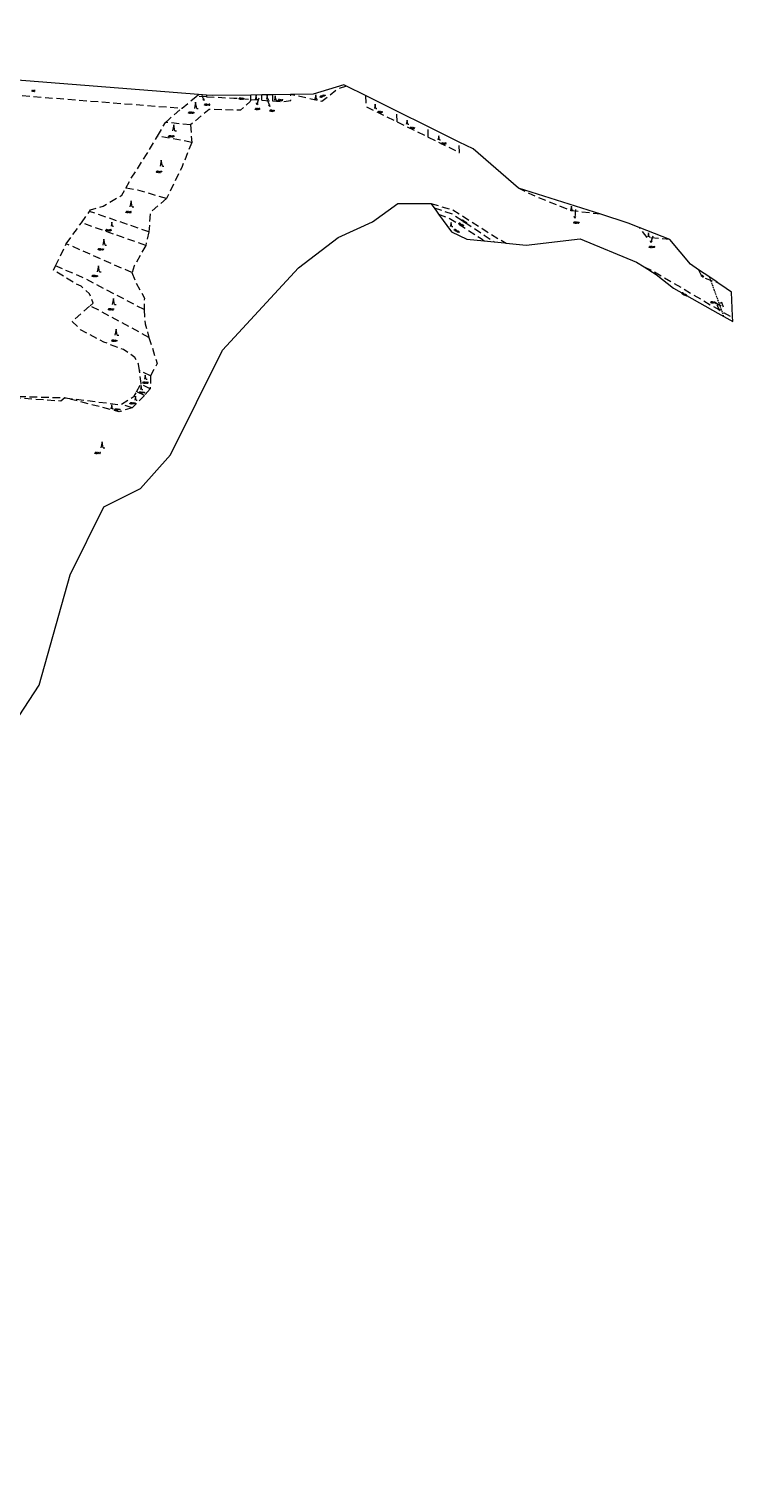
# Model space of a CAD drawing. Header units: metres. Extents: x -626722 to -621116, y -1178216 to -1174550.
# Tile 85 of 86: x -622424 to -621962, y -1177260 to -1176305. Entities that reach past the tile are written whole.
import ezdxf
from ezdxf.enums import TextEntityAlignment as Align

# ---------------------------------------------------------------- set-up
doc = ezdxf.new("R2010")
doc.units = ezdxf.units.M
doc.header["$MEASUREMENT"] = 0
doc.linetypes.add('DASHEDX2', pattern=[1.5, 1, -0.5])
doc.layers.add('8_kat_KN_Elektřina', color=172, linetype='DASHEDX2')
for name, color, linetype, lineweight in [('8_kat_KN_Hranice katastrů', 200, 'FENCELINE1', 25), ('8_kat_KN_Hranice parcel', 200, 'DASHEDX2', 25), ('8_kat_KN_PČ popisy', 210, 'Continuous', 0), ('8_kat_KN_Značky budov', 7, 'Continuous', 0), ('8_kat_KN_Značky kultur', 7, 'Continuous', 0), ('8_kat_KN_Čísla parcel', 200, 'Continuous', 25)]:
    doc.layers.add(name, color=color, linetype=linetype, lineweight=lineweight)
doc.styles.add('Style-ITALICS', font='ITALICS.shx')
doc.linetypes.add('FENCELINE1', pattern='A,0.25,-0.1,[133,ltypeshp.shx,S=0.1,R=0,X=-0.1,Y=0],-0.1,1', length=1.45)

# ---------------------------------------------------------------- blocks, each defined once
blk = doc.blocks.new('4.02')
at = {"layer": '8_kat_KN_Značky budov', "color": 7, "linetype": 'Continuous', "lineweight": 13}
blk.add_circle((-0.01, 0), 0.175, dxfattribs=at)
blk = doc.blocks.new('1029_27')
at = {"layer": '8_kat_KN_PČ popisy', "color": 6, "linetype": 'Continuous', "lineweight": 0}
for p, q in [((0, 0), (1.45, -2.62)), ((1.45, -2.62), (0.53, -1.99)), ((1.45, -2.62), (1.41, -1.51))]:
    blk.add_line(p, q, dxfattribs=at)
blk = doc.blocks.new('1029_28')
at = {"layer": '8_kat_KN_PČ popisy', "color": 6, "linetype": 'Continuous', "lineweight": 0}
for p, q in [((0, 0), (-0.21, -2.99)), ((-0.21, -2.99), (-0.64, -1.96)), ((-0.21, -2.99), (0.36, -2.03))]:
    blk.add_line(p, q, dxfattribs=at)
blk = doc.blocks.new('1029_29')
at = {"layer": '8_kat_KN_PČ popisy', "color": 6, "linetype": 'Continuous', "lineweight": 0}
for p, q in [((0, 0), (-0.88, -2.87)), ((-0.88, -2.87), (-1.06, -1.77)), ((-0.88, -2.87), (-0.11, -2.06))]:
    blk.add_line(p, q, dxfattribs=at)
blk = doc.blocks.new('1029_64')
at = {"layer": '8_kat_KN_PČ popisy', "color": 6, "linetype": 'Continuous', "lineweight": 0}
for p, q in [((0, 0), (-2.52, 1.63)), ((-2.52, 1.63), (-1.4, 1.51)), ((-2.52, 1.63), (-1.95, 0.67))]:
    blk.add_line(p, q, dxfattribs=at)
blk = doc.blocks.new('1029_65')
at = {"layer": '8_kat_KN_PČ popisy', "color": 6, "linetype": 'Continuous', "lineweight": 0}
for p, q in [((0, 0), (-0.83, -2.89)), ((-0.83, -2.89), (-1.03, -1.78)), ((-0.83, -2.89), (-0.07, -2.06))]:
    blk.add_line(p, q, dxfattribs=at)
blk = doc.blocks.new('1029_66')
at = {"layer": '8_kat_KN_PČ popisy', "color": 6, "linetype": 'Continuous', "lineweight": 0}
for p, q in [((0, 0), (1.12, -2.78)), ((1.12, -2.78), (0.28, -2.04)), ((1.12, -2.78), (1.21, -1.67))]:
    blk.add_line(p, q, dxfattribs=at)
blk = doc.blocks.new('3.08')
at = {"layer": '8_kat_KN_Značky kultur', "color": 7, "linetype": 'Continuous', "lineweight": 13}
for p, q in [((0, 4), (-0.75, 0)), ((0.75, 0), (0, 4)), ((0.75, 0), (1.75, 0))]:
    blk.add_line(p, q, dxfattribs=at)
blk = doc.blocks.new('3.08_1')
at = {"layer": '8_kat_KN_Značky kultur', "color": 7, "linetype": 'Continuous', "lineweight": 13}
for p, q in [((0, 2.68), (-0.5, 0)), ((0.5, 0), (0, 2.68)), ((0.5, 0), (1.17, 0))]:
    blk.add_line(p, q, dxfattribs=at)

msp = doc.modelspace()

# ---------------------------------------------------------------- linework, layer by layer
at = {"layer": '8_kat_KN_Elektřina', "lineweight": 13}
msp.add_line((-621967.84, -1176493.71), (-621977.22, -1176468), dxfattribs=at)
at = {"layer": '8_kat_KN_Hranice katastrů', "lineweight": 13, "flags": 128}
msp.add_lwpolyline([(-625852.04, -1174626.53), (-626040.35, -1174699.9), (-626044.84, -1174701.65), (-626079.82, -1174732.74), (-626087.17, -1174724.59), (-626094.59, -1174716.36), (-626108.29, -1174725.86), (-626139.6, -1174663), (-626142.76, -1174651.47), (-626147.58, -1174633.84), (-626177.49, -1174657.65), (-626189.84, -1174646.23), (-626197.97, -1174638.7), (-626204.07, -1174633.06), (-626210.75, -1174626.88), (-626221.49, -1174616.94), (-626226.53, -1174612.28), (-626235.01, -1174604.43), (-626243.82, -1174596.28), (-626253.16, -1174587.64), (-626262.1, -1174579.36), (-626263.17, -1174578.37), (-626268.76, -1174573.2), (-626272.87, -1174569.4), (-626280.35, -1174562.48), (-626284.23, -1174558.89), (-626366.4, -1174553.29), (-626375.76, -1174552.65), (-626384.06, -1174552.09), (-626393.5, -1174551.44), (-626402.5, -1174550.83), (-626410.43, -1174550.29), (-626456.76, -1174672.2), (-626471.93, -1174695.74), (-626482.81, -1174713.06), (-626484.56, -1174715.84), (-626487.17, -1174720), (-626488.89, -1174723.62), (-626502.09, -1174751.47), (-626516.03, -1174780.89), (-626528.59, -1174807.4), (-626550.57, -1174812.23), (-626562.79, -1174814.91), (-626576.86, -1174818.14), (-626580.35, -1174818.94), (-626645.6, -1174953.22), (-626653.03, -1174970.15), (-626684.55, -1175037.86), (-626686, -1175040.97), (-626687.55, -1175044.3), (-626631.84, -1175118.59), (-626630.36, -1175120.56), (-626625.88, -1175124.38), (-626622.8, -1175127), (-626620, -1175129.38), (-626609.13, -1175138.65), (-626600.28, -1175161.93), (-626597.68, -1175186.91), (-626579.19, -1175203.5), (-626599.8, -1175222.22), (-626600.81, -1175225.76), (-626601.9, -1175229.61), (-626605.75, -1175243.12), (-626640.34, -1175364.6), (-626651.76, -1175404.73), (-626653.94, -1175412.37), (-626665.96, -1175418.01), (-626676.58, -1175422.98), (-626699.62, -1175445.56), (-626716.99, -1175471.64), (-626721.57, -1175478.51), (-626718.08, -1175490.63), (-626689.37, -1175590.24), (-626688.95, -1175591.71), (-626681.58, -1175617.3), (-626680.38, -1175637.27), (-626679.64, -1175649.67), (-626676.23, -1175706.44), (-626671.98, -1175777.17), (-626668.1, -1175841.75), (-626664.26, -1175877.5), (-626656.46, -1175949.97), (-626693.18, -1175993.2), (-626689.21, -1176029.64), (-626687.52, -1176031.68), (-626686.33, -1176033.12), (-626684.94, -1176034.8), (-626683.79, -1176036.18), (-626614, -1176120.42), (-626602.4, -1176130.73), (-626593.12, -1176137.86), (-626584.96, -1176144.14), (-626547.27, -1176144.38), (-626533.77, -1176144.46), (-626504.81, -1176143.65), (-626406.93, -1176152.31), (-626409.37, -1176159.67), (-626415.14, -1176177.06), (-626421.53, -1176196.31), (-626431.16, -1176225.32), (-626419.99, -1176232.13), (-626407.48, -1176241.56), (-626403.01, -1176244.94), (-626392.15, -1176253.13), (-626383.56, -1176259.6), (-626365.29, -1176273.38), (-626360.83, -1176275.9), (-626330.82, -1176292.85), (-626328.3, -1176294.69), (-626325.4, -1176296.82), (-626321.02, -1176300.02), (-626320.14, -1176301.38), (-626309.08, -1176318.54), (-626303.56, -1176327.1), (-626275.19, -1176343.14), (-626230.13, -1176368.62), (-626220.88, -1176362.84), (-626205.06, -1176368.5), (-626197.34, -1176371.41), (-626193.44, -1176372.88), (-626183.79, -1176376.53), (-626174.84, -1176382.62), (-626170.14, -1176387.02), (-626162.46, -1176394.2), (-626143.33, -1176415.21), (-626136.56, -1176422.64), (-626124.57, -1176443.84), (-626101.66, -1176469.79), (-626095.62, -1176476.63), (-626092.92, -1176473.71), (-626091.09, -1176475.08), (-626067.85, -1176492.43), (-626063.21, -1176495.9), (-626032.24, -1176523.03), (-626014.15, -1176529.78), (-626012.39, -1176529.73), (-625959.45, -1176528.25), (-625951.98, -1176531.09), (-625931.5, -1176538.9), (-625906.21, -1176553.11), (-625904.25, -1176554.21), (-625893.59, -1176557.55), (-625863.9, -1176576.76), (-625847.42, -1176579.14), (-625797.53, -1176586.33), (-625790.2, -1176587.39), (-625782.61, -1176588.48), (-625767.55, -1176590.66), (-625757.66, -1176592.09), (-625749.89, -1176593.21), (-625740.01, -1176594.64), (-625731.85, -1176595.81), (-625724.25, -1176596.91), (-625659.61, -1176606.23), (-625600.82, -1176614.71), (-625580.89, -1176617.58), (-625566.09, -1176619.72), (-625500.04, -1176629.25), (-625441.67, -1176637.67), (-625428.63, -1176639.55), (-625419.79, -1176635.78), (-625390.47, -1176623.27), (-625379.99, -1176631.32), (-625377.22, -1176633.45), (-625374.21, -1176639.52), (-625372.83, -1176641.65), (-625355.33, -1176677.54), (-625334.79, -1176715.1), (-625291.65, -1176758.17), (-625291.16, -1176758.66), (-625296.47, -1176769.25), (-625299.22, -1176774.94), (-625302.88, -1176782.5), (-625305.03, -1176793.68), (-625310.51, -1176822.23), (-625312.64, -1176833.29), (-625314.29, -1176841.87), (-625286.37, -1176852.42), (-625282.23, -1176853.99), (-625278.44, -1176855.42), (-625271.46, -1176858.07), (-625265.75, -1176860.23), (-625257.66, -1176863.28), (-625251.67, -1176865.54), (-625243.64, -1176868.58), (-625239.69, -1176870.07), (-625235.92, -1176871.5), (-625233, -1176872.61), (-625230.97, -1176873.37), (-625228.83, -1176874.18), (-625225.65, -1176875.39), (-625220.76, -1176877.24), (-625213.57, -1176879.95), (-625208.53, -1176881.86), (-625207.5, -1176882.25), (-625203.79, -1176882.99), (-625200.71, -1176883.61), (-625196.76, -1176884.4), (-625194.16, -1176884.91), (-625188.65, -1176886.01), (-625185.69, -1176886.6), (-625181.13, -1176887.52), (-625178.38, -1176888.07), (-625173.33, -1176889.07), (-625169.8, -1176889.78), (-625166.58, -1176890.42), (-625161.66, -1176891.41), (-625157.37, -1176892.26), (-625150.47, -1176893.64), (-625143.76, -1176894.98), (-625140.44, -1176895.65), (-625128.3, -1176894.51), (-625120.25, -1176893.76), (-625112.59, -1176893.04), (-625102.63, -1176892.11), (-625090.44, -1176890.97), (-625063.86, -1176897.07), (-625035.95, -1176903.47), (-625022.31, -1176906.6), (-625009.45, -1176909.55), (-624998.78, -1176912), (-624995.3, -1176912.8), (-625007.88, -1176967.15), (-625008.17, -1176968.39), (-625009.14, -1176972.57), (-624986.76, -1176980.28), (-624913.21, -1176997.19), (-624884.87, -1176999.81), (-624883.16, -1177024.84), (-624861.48, -1177028.76), (-624846.56, -1177030.78), (-624834.36, -1177032.44), (-624809.84, -1177029.18), (-624805.18, -1177026.79), (-624782.47, -1177015.11), (-624767.57, -1177010.58), (-624734.91, -1177007.55), (-624731.97, -1177006.52), (-624717.58, -1177001.48), (-624709.41, -1176998.62), (-624707.93, -1176998.1), (-624705.65, -1177001.63), (-624697.38, -1177014.35), (-624692.91, -1177021.23), (-624654.81, -1177110.04), (-624637.1, -1177114.08), (-624623.6, -1177117.16), (-624609.33, -1177120.42), (-624593.82, -1177123.95), (-624579.56, -1177127.21), (-624568.19, -1177129.8), (-624562.55, -1177131.09), (-624558.15, -1177132.09), (-624531.5, -1177138.17), (-624463.75, -1177155.33), (-624456.48, -1177157.17), (-624450.44, -1177158.7), (-624438.33, -1177161.77), (-624430.47, -1177163.76), (-624417.85, -1177166.96), (-624365.74, -1177180.16), (-624315.56, -1177192.88), (-624293.21, -1177198.54), (-624291.46, -1177198.98), (-624269.71, -1177204.49), (-624219.52, -1177217.21), (-624177.44, -1177227.71), (-624170.59, -1177229.04), (-624164.77, -1177230.17), (-624163.84, -1177230.35), (-624137.63, -1177236.06), (-624135.98, -1177236.43), (-624134.62, -1177236.74), (-624128.76, -1177238.06), (-624126.05, -1177238.67), (-624075.58, -1177277.81), (-624010.92, -1177327.96), (-623980.59, -1177351.48), (-623963.9, -1177364.42), (-623961.95, -1177365.93), (-623960.02, -1177367.43), (-623958.36, -1177368.72), (-623957.21, -1177370.73), (-623956.24, -1177372.43), (-623953.07, -1177377.97), (-623944.01, -1177379.83), (-623941.71, -1177380.3), (-623930.34, -1177382.63), (-623795.45, -1177410.26), (-623737.18, -1177422.2), (-623726.41, -1177424.41), (-623719.17, -1177425.89), (-623704.71, -1177428.85), (-623697.74, -1177430.28), (-623691.6, -1177431.54), (-623685.53, -1177432.78), (-623679.04, -1177434.11), (-623672.5, -1177435.45), (-623665.66, -1177436.85), (-623659.17, -1177438.18), (-623646.49, -1177440.78), (-623640.87, -1177441.93), (-623625.74, -1177445.03), (-623626.14, -1177447.49), (-623626.46, -1177449.46), (-623626.86, -1177451.92), (-623622.56, -1177452.81), (-623615.96, -1177454.18), (-623608.24, -1177455.78), (-623597.23, -1177458.06), (-623571.65, -1177463.35), (-623563.33, -1177465.08), (-623553.82, -1177467.05), (-623537.12, -1177470.5), (-623519.98, -1177474.05), (-623513.98, -1177475.3), (-623460.27, -1177486.42), (-623461.13, -1177491.34), (-623461.71, -1177494.67), (-623465.49, -1177516.45), (-623482.16, -1177612.45), (-623502.72, -1177730.81), (-623503.88, -1177737.5), (-623504.31, -1177740.18), (-623504.62, -1177742.13), (-623505.08, -1177745.05), (-623502.72, -1177745.5), (-623480.65, -1177750.11), (-623468.69, -1177752.61), (-623434.69, -1177759.71), (-623431.3, -1177760.42), (-623411.88, -1177764.48), (-623403.24, -1177766.28), (-623401.25, -1177766.7), (-623399.85, -1177766.95), (-623395.04, -1177767.79), (-623375.45, -1177771.24), (-623371.57, -1177787.88), (-623369.81, -1177795.42), (-623345.41, -1177899.96), (-623331.38, -1177960.09), (-623330.3, -1177964.72), (-623330.16, -1177965.32), (-623330.71, -1177967.86), (-623332.08, -1177974.23), (-623332.26, -1177975.07), (-623332.78, -1177977.46), (-623328.58, -1177978.24), (-623313.3, -1177981.08), (-623287.47, -1177990.63), (-623264.45, -1178002.83), (-623261.29, -1178004.34), (-623253.54, -1178008.05), (-623242.61, -1178013.28), (-623237.92, -1178015.52), (-623150.45, -1178060.72), (-623147.34, -1178062.33), (-623102, -1178085.75), (-622964.39, -1178156.68), (-622922.17, -1178178.6), (-622878.91, -1178194.83), (-622877.34, -1178195.42), (-622828.97, -1178211.5), (-622812.21, -1178214.98), (-622808.58, -1178215.73), (-622807.82, -1178215.61), (-622800.1, -1178214.37), (-622795.23, -1178213.6), (-622785.8, -1178212.09), (-622780.44, -1178209.44), (-622760.13, -1178199.4), (-622723.64, -1178181.35), (-622714.31, -1178176.74), (-622708.27, -1178172.83), (-622705.71, -1178171.18), (-622702.81, -1178169.3), (-622702.1, -1178168.84), (-622677.92, -1178156.68), (-622670.5, -1178153.51), (-622651.49, -1178145.38), (-622643.54, -1178141.98), (-622605.79, -1178132), (-622576.29, -1178124.2), (-622492.96, -1178103.84), (-622482.49, -1178101.28), (-622477.67, -1178100.1), (-622469.7, -1178098.15), (-622457.02, -1178095.06), (-622449.88, -1178093.31), (-622443.45, -1178091.74), (-622433.61, -1178089.33), (-622431.06, -1178088.71), (-622423.14, -1178086.72), (-622412.11, -1178083.94), (-622405.93, -1178082.38), (-622400.06, -1178080.91), (-622395.05, -1178079.64), (-622391.18, -1178078.67), (-622356.2, -1178069.86), (-622351.1, -1178068.58), (-622340.21, -1178065.84), (-622334.46, -1178064.39), (-622329.5, -1178063.14), (-622318.7, -1178060.42), (-622308.12, -1178057.76), (-622297.43, -1178055.06), (-622287.34, -1178052.52), (-622279.56, -1178050.56), (-622235.46, -1178039.46), (-622232.64, -1178038.76), (-622199.97, -1178030.63), (-622087.18, -1178002.56), (-622085.85, -1178002.23), (-622081.88, -1178001.34), (-622080.97, -1177998.22), (-622078.95, -1177991.33), (-622078.18, -1177988.69), (-622074.87, -1177975.28), (-622073.81, -1177970.98), (-622059.95, -1177914.89), (-622055.85, -1177875.6), (-622054.42, -1177858.33), (-622038.55, -1177798.48), (-622036.99, -1177789.81), (-622068.8, -1177779.38), (-622087.72, -1177773.17), (-622109.7, -1177760.45), (-622118.17, -1177755.55), (-622120.26, -1177752.94), (-622152.52, -1177712.6), (-622181.7, -1177693.4), (-622264.99, -1177665.15), (-622291.95, -1177659), (-622360.46, -1177643.93), (-622367.2, -1177642.45), (-622378.61, -1177636.84), (-622423.28, -1177605.81), (-622461.58, -1177568.64), (-622484.26, -1177552.66), (-622597.41, -1177527.71), (-622635.3, -1177509), (-622658.05, -1177502.91), (-622725.11, -1177494.82), (-622731.43, -1177491.33), (-622738.6, -1177487.37), (-622741.35, -1177485.85), (-622747.51, -1177487.23), (-622781.03, -1177494.72), (-622781.56, -1177493.2), (-622782.07, -1177491.71), (-622783.44, -1177487.73), (-622784.4, -1177484.95), (-622786.68, -1177477.63), (-622768.07, -1177471.87), (-622726.08, -1177458.86), (-622708.4, -1177453.39), (-622702.77, -1177451.64), (-622684.6, -1177446.02), (-622568.57, -1177410.08), (-622555.54, -1177406.23), (-622562.78, -1177372.51), (-622566.79, -1177361.45), (-622570.17, -1177352.12), (-622575.79, -1177336.61), (-622578.15, -1177330.14), (-622579.7, -1177325.87), (-622592.9, -1177289.64), (-622595.15, -1177283.48), (-622599.08, -1177272.69), (-622598.15, -1177272.02), (-622596.62, -1177270.91), (-622590.17, -1177266.25), (-622587.06, -1177264.01), (-622567.07, -1177274.84), (-622530.66, -1177265.46), (-622512.42, -1177244.02), (-622499.95, -1177220.44), (-622498.04, -1177199.81), (-622497.43, -1177193.25), (-622513.53, -1177163.74), (-622536.86, -1177114.27), (-622538.02, -1177097.04), (-622544.27, -1177004.46), (-622545.01, -1176993.53), (-622545.28, -1176989.54), (-622525.81, -1176919.76), (-622519.47, -1176904.57), (-622516.52, -1176895.56), (-622512.57, -1176883.51), (-622497.26, -1176836.75), (-622496.44, -1176835.36), (-622470.35, -1176791.24), (-622470.21, -1176791), (-622467.4, -1176786.25), (-622434.65, -1176761.78), (-622430.98, -1176756.2), (-622417.74, -1176736.1), (-622397.39, -1176663.53), (-622375.31, -1176618.82), (-622351.21, -1176606.81), (-622331.55, -1176584.66), (-622297.25, -1176515.77), (-622247.39, -1176461.84), (-622221.21, -1176441.78), (-622198.71, -1176431.48), (-622182.15, -1176419.39), (-622160.36, -1176419.51), (-622158.27, -1176422.4), (-622156.31, -1176425.09), (-622155.37, -1176426.4), (-622146.92, -1176438.05), (-622136.86, -1176442.9), (-622125.45, -1176444.04), (-622118.72, -1176444.71), (-622111.76, -1176445.4), (-622111.04, -1176445.47), (-622097.72, -1176446.8), (-622062.24, -1176442.63), (-622025.22, -1176458.05), (-622020.19, -1176461.21), (-622012.4, -1176466.11), (-622001.09, -1176475.06), (-621971.85, -1176491.46), (-621963.89, -1176495.93), (-621961.96, -1176497.01), (-621962.13, -1176493.44), (-621962.85, -1176477.76), (-621969.83, -1176473.02), (-621972.32, -1176471.33), (-621972.38, -1176471.28), (-621977.22, -1176468), (-621984.53, -1176463.03), (-621989.76, -1176459.47), (-622003.38, -1176443.22), (-622023.55, -1176435.19), (-622030.74, -1176432.32), (-622048.78, -1176426.57), (-622102.82, -1176409.35), (-622132.66, -1176383.61), (-622141.78, -1176379.09), (-622162.3, -1176368.94), (-622182.81, -1176358.78), (-622203.33, -1176348.62), (-622215.84, -1176342.43), (-622217.61, -1176341.55), (-622237.69, -1176347.6), (-622252.54, -1176347.82), (-622264.51, -1176347.99), (-622271.49, -1176348.1), (-622278.66, -1176348.2), (-622303.55, -1176348.57), (-622307.74, -1176348.24), (-622313.05, -1176347.82), (-622509.65, -1176332.31), (-622522.44, -1176331.3), (-622523.47, -1176328.33), (-622525.73, -1176321.86), (-622526.91, -1176318.45), (-622529.58, -1176310.79), (-622538.84, -1176284.24), (-622573.66, -1176272.8), (-622575.07, -1176272.35), (-622602.72, -1176263.46), (-622652.9, -1176250.88), (-622661.13, -1176248.81), (-622667.67, -1176247.17), (-622668.41, -1176247.08), (-622670.8, -1176246.78), (-622673.67, -1176246.42), (-622674.5, -1176246.32), (-622692.64, -1176244.07), (-622696.28, -1176243.62), (-622700.57, -1176243.09), (-622707.85, -1176242.18), (-622716.13, -1176241.16), (-622723.9, -1176240.2), (-622731.95, -1176239.2), (-622732.34, -1176239.15), (-622739.58, -1176238.25), (-622746.64, -1176237.37), (-622749.55, -1176237.01), (-622733.65, -1176154.44), (-622700.54, -1175982.48), (-622700.36, -1175981.54), (-622699.67, -1175977.97), (-622698.92, -1175974.04), (-622698.34, -1175971.01), (-622687.88, -1175916.7), (-622660.91, -1175766.94), (-622654.83, -1175733.2), (-622640.45, -1175684.53), (-622638.82, -1175679.04), (-622638.47, -1175677.86), (-622636.01, -1175669.51), (-622640.99, -1175669.14), (-622659.28, -1175667.79), (-622679.29, -1175649.45), (-622710.67, -1175613.63), (-622736.93, -1175603.53), (-622780.89, -1175586.63), (-622817.66, -1175573.34), (-622850.41, -1175560.14), (-622858.52, -1175556.87), (-622865.8, -1175554.67), (-622894.55, -1175546.01), (-622923.33, -1175540.13), (-622924.99, -1175540.08), (-622938.18, -1175539.71), (-622986.92, -1175538.35), (-622996.3, -1175545.8), (-623004.02, -1175547.35), (-623009.54, -1175543.61), (-623024.77, -1175537.84), (-623039.52, -1175532.26), (-623088.53, -1175522.77), (-623098.46, -1175520.85), (-623183.64, -1175504.36), (-623188.06, -1175503.5), (-623213.91, -1175498.5), (-623314.42, -1175479.04), (-623334.39, -1175475.17), (-623358.28, -1175470.55), (-623367.67, -1175468.73), (-623403.57, -1175461.78), (-623407.64, -1175460.99), (-623451.72, -1175452.45), (-623471.52, -1175448.62), (-623476.63, -1175447.63), (-623503.08, -1175442.51), (-623545.94, -1175434.21), (-623571.62, -1175429.24), (-623574.73, -1175428.64), (-623582.71, -1175427.09), (-623584.32, -1175426.78), (-623593.92, -1175424.92), (-623598.69, -1175424), (-623621.54, -1175416.62), (-623641.26, -1175410.25), (-623645.3, -1175407.72), (-623651.85, -1175403.62), (-623661.11, -1175401.57), (-623677.99, -1175395.49), (-623716.17, -1175381.75), (-623821.31, -1175343.9), (-623822.78, -1175343.37), (-623826.37, -1175352.23), (-623838.09, -1175381.12), (-623839.41, -1175384.36), (-623842.48, -1175391.94), (-623844.76, -1175397.56), (-623848.71, -1175395.95), (-623853.6, -1175393.95), (-623864.51, -1175389.49), (-623877.04, -1175384.37), (-623899.48, -1175375.2), (-623913.17, -1175369.61), (-623921.39, -1175366.25), (-623931.98, -1175361.92), (-623943.52, -1175357.2), (-623947.18, -1175355.71), (-623952.99, -1175353.34), (-623965.84, -1175349.08), (-623972.42, -1175346.9), (-623984.43, -1175342.92), (-623992.28, -1175340.32), (-624017.35, -1175332.01), (-624032.51, -1175326.98), (-624046.92, -1175322.21), (-624061.99, -1175317.21), (-624073.47, -1175313.41), (-624076.66, -1175312.35), (-624087.61, -1175308.71), (-624091.33, -1175307.48), (-624101.34, -1175304.17), (-624106.82, -1175302.35), (-624113.5, -1175301.17), (-624118.24, -1175300.33), (-624129.53, -1175298.33), (-624133.89, -1175297.56), (-624151.02, -1175294.53), (-624151.52, -1175294.44), (-624172.03, -1175290.81), (-624186.19, -1175288.3), (-624187.09, -1175288), (-624194.53, -1175285.47), (-624198.59, -1175284.09), (-624205.73, -1175281.67), (-624212.31, -1175279.43), (-624227.17, -1175274.38), (-624238.4, -1175270.57), (-624259.44, -1175263.43), (-624275.87, -1175257.85), (-624299.08, -1175249.97), (-624301.46, -1175249.16), (-624313.52, -1175245.81), (-624342.41, -1175237.79), (-624359.84, -1175232.95), (-624361.68, -1175232.44), (-624394.55, -1175223.32), (-624398.65, -1175222.18), (-624421.01, -1175215.97), (-624483.58, -1175191.07), (-624513.75, -1175179.07), (-624530.67, -1175171), (-624538.61, -1175167.21), (-624555.74, -1175162.8), (-624591.3, -1175152.22), (-624616.6, -1175146.76), (-624669.36, -1175122.42), (-624675.53, -1175119.79), (-624681, -1175117.47), (-624701.37, -1175108.8), (-624727.01, -1175103.3), (-624746.71, -1175099.08), (-624769.57, -1175100.35), (-624771.98, -1175100.01), (-624795.35, -1175096.73), (-624805.39, -1175095.32), (-624823.86, -1175088.76), (-624829.6, -1175083.81), (-624841.52, -1175073.52), (-624857.12, -1175057.81), (-624863.3, -1175051.59), (-624869.83, -1175045.01), (-624876.29, -1175040.67), (-624892.64, -1175029.67), (-624937.61, -1174997.86), (-624939.04, -1175000.11), (-624941.81, -1175004.46), (-624944.6, -1175008.85), (-624963.63, -1175006.96), (-625019.59, -1175001.41), (-625073.91, -1174996.02), (-625074.39, -1174997.67), (-625096.23, -1175073.28), (-625183.77, -1175056.93), (-625265.34, -1175036.6), (-625288.39, -1175030.85), (-625293.16, -1175029.66), (-625299.12, -1175028.18), (-625337.06, -1175018.72), (-625388.84, -1175005.82), (-625464.8, -1174986.89), (-625495.36, -1174979.27), (-625512.53, -1174974.99), (-625543.08, -1174967.38), (-625574.39, -1174959.57), (-625576.76, -1174958.98), (-625579.4, -1174958.32), (-625579.67, -1174958.25), (-625587.62, -1174953.77), (-625615.29, -1174938.17), (-625639.27, -1174924.66), (-625651.18, -1174917.94), (-625659.41, -1174913.3), (-625667.61, -1174908.68), (-625687.09, -1174897.7), (-625697.09, -1174892.07), (-625701.5, -1174889.58), (-625704.92, -1174885.17), (-625711.81, -1174876.29), (-625717.7, -1174868.69), (-625719.42, -1174866.48), (-625721.06, -1174864.36), (-625724.39, -1174860.06), (-625726.69, -1174857.09), (-625729.25, -1174853.8), (-625730.41, -1174852.3), (-625731.76, -1174848.68), (-625734.18, -1174842.18), (-625737.88, -1174832.26), (-625738.58, -1174830.37), (-625740.44, -1174825.37), (-625742.03, -1174821.11), (-625747.34, -1174806.85), (-625757.52, -1174779.52), (-625765.58, -1174757.89), (-625771.8, -1174741.18), (-625780.24, -1174729.34), (-625789.62, -1174716.2), (-625798.16, -1174704.22), (-625803.67, -1174696.5), (-625809.22, -1174688.71), (-625810.19, -1174687.35), (-625811.75, -1174685.5), (-625813.79, -1174683.1), (-625814.16, -1174682.55), (-625828.4, -1174661.5), (-625830.3, -1174658.68), (-625833.25, -1174654.32), (-625833.44, -1174654.04), (-625841.42, -1174642.24), (-625842.46, -1174640.7), (-625852.04, -1174626.53)], close=True, dxfattribs=at)
at = {"layer": '8_kat_KN_Hranice parcel', "lineweight": 13, "ltscale": 5}
for p, q in [((-622518.59, -1176341.52), (-622323.91, -1176356.88)), ((-622323.91, -1176356.88), (-622314.56, -1176349.08)), ((-622314.56, -1176349.08), (-622313.05, -1176347.82)), ((-622307.71, -1176349.29), (-622314.56, -1176349.08)), ((-622307.74, -1176348.24), (-622307.71, -1176349.29)), ((-622278.58, -1176351.04), (-622278.66, -1176348.2)), ((-622278.58, -1176351.04), (-622271.38, -1176351.56)), ((-622271.38, -1176351.56), (-622271.49, -1176348.1)), ((-622271.38, -1176351.56), (-622264.38, -1176352.06)), ((-622264.51, -1176347.99), (-622264.38, -1176352.06)), ((-622340.01, -1176375.16), (-622334.7, -1176366.17)), ((-622318.36, -1176367.79), (-622334.7, -1176366.17)), ((-622182.62, -1176365.78), (-622182.81, -1176358.78)), ((-622182.62, -1176365.78), (-622162.11, -1176375.91)), ((-622317.51, -1176379.31), (-622340.01, -1176375.16)), ((-622318.36, -1176367.79), (-622317.51, -1176379.31)), ((-622162.11, -1176375.91), (-622162.3, -1176368.94)), ((-622399.95, -1176445.99), (-622389.99, -1176432.11)), ((-622389.99, -1176432.11), (-622384.67, -1176424.7)), ((-622347.77, -1176447.06), (-622389.99, -1176432.11)), ((-622345.62, -1176438.12), (-622384.67, -1176424.7)), ((-622345.62, -1176438.12), (-622347.77, -1176447.06)), ((-622407.01, -1176460.55), (-622399.95, -1176445.99)), ((-622356.78, -1176464.94), (-622399.95, -1176445.99)), ((-622345.62, -1176507.45), (-622384.29, -1176486.64)), ((-622353.71, -1176543.29), (-622350.93, -1176538.14)), ((-622344.55, -1176532.68), (-622351.9, -1176529.33)), ((-622344.76, -1176541.23), (-622350.93, -1176538.14)), ((-622344.55, -1176532.68), (-622344.76, -1176541.23)), ((-622348.63, -1176545.6), (-622356.57, -1176553.74)), ((-622348.63, -1176545.6), (-622353.71, -1176543.29)), ((-622344.76, -1176541.23), (-622348.63, -1176545.6)), ((-622356.57, -1176553.74), (-622363.75, -1176551.33))]:
    msp.add_line(p, q, dxfattribs=at)
at = {"layer": '8_kat_KN_Hranice parcel', "lineweight": 13, "ltscale": 5, "flags": 128}
for points in [[(-622215.84, -1176342.43), (-622221.54, -1176344.21), (-622231.97, -1176352.44), (-622252.54, -1176347.82)], [(-622278.58, -1176351.04), (-622279.08, -1176352.49), (-622285.52, -1176358.26), (-622306.13, -1176357.66), (-622318.36, -1176367.79)], [(-622307.71, -1176349.29), (-622289.94, -1176350.22), (-622278.58, -1176351.04)], [(-622264.38, -1176352.06), (-622257.12, -1176352.58), (-622252.43, -1176351.74), (-622252.54, -1176347.82)], [(-622203.33, -1176348.62), (-622203.12, -1176355.65), (-622182.62, -1176365.78)], [(-622334.7, -1176366.17), (-622332.4, -1176363.97), (-622323.91, -1176356.88)], [(-622360.89, -1176409.48), (-622357.25, -1176402.98), (-622347.14, -1176387.22), (-622340.01, -1176375.16)], [(-622317.51, -1176379.31), (-622324.1, -1176395.9), (-622334.03, -1176416.27)], [(-622162.11, -1176375.91), (-622141.6, -1176386.04), (-622141.78, -1176379.09)], [(-622384.67, -1176424.7), (-622383.98, -1176423.73), (-622375.71, -1176421.16), (-622363.48, -1176414.11), (-622360.89, -1176409.48)], [(-622334.03, -1176416.27), (-622352.91, -1176410.72), (-622360.89, -1176409.48)], [(-622048.78, -1176426.57), (-622068.29, -1176424.26), (-622093.43, -1176414.11), (-622102.82, -1176409.35)], [(-622334.03, -1176416.27), (-622344.76, -1176425.4), (-622345.62, -1176438.12)], [(-622160.36, -1176419.51), (-622145.92, -1176423.67), (-622123.48, -1176438.02), (-622115.96, -1176442.75), (-622111.04, -1176445.47)], [(-622158.27, -1176422.4), (-622146.49, -1176426.3), (-622125.33, -1176440.2), (-622118.72, -1176444.71)], [(-622155.37, -1176426.4), (-622147.18, -1176429.69), (-622127.44, -1176442.6), (-622125.45, -1176444.04)], [(-622003.38, -1176443.22), (-622018.14, -1176441.9), (-622023.55, -1176435.19)], [(-622347.77, -1176447.06), (-622355.28, -1176460.37), (-622356.78, -1176464.94)], [(-622384.29, -1176486.64), (-622382.33, -1176484.91), (-622384.68, -1176478.77), (-622390.18, -1176473.86), (-622393.84, -1176472.25), (-622408.34, -1176463.28), (-622407.01, -1176460.55)], [(-622348.84, -1176489.18), (-622389.64, -1176467.89), (-622407.01, -1176460.55)], [(-622020.19, -1176461.21), (-622015.25, -1176463.38), (-621971.32, -1176489.21), (-621963.57, -1176493.77), (-621962.13, -1176493.44)], [(-622356.78, -1176464.94), (-622353.99, -1176471.89), (-622348.63, -1176481.63), (-622348.84, -1176489.18)], [(-621984.53, -1176463.03), (-621982.26, -1176467.96), (-621972.38, -1176471.28)], [(-622351.9, -1176529.33), (-622352.47, -1176525.03), (-622354.82, -1176520.61), (-622362.26, -1176515.49), (-622375.17, -1176510.61), (-622390.56, -1176502.51), (-622396.04, -1176496.99), (-622384.29, -1176486.64)], [(-622348.84, -1176489.18), (-622348.2, -1176498.51), (-622345.62, -1176507.45)], [(-621972.57, -1176485.87), (-621971.32, -1176489.21), (-621967.95, -1176487.95), (-621969.2, -1176484.61), (-621972.57, -1176485.87)], [(-622345.62, -1176507.45), (-622340.26, -1176524.74), (-622344.55, -1176532.68)], [(-622350.93, -1176538.14), (-622350.77, -1176537.85), (-622351.9, -1176529.33)], [(-622400.79, -1176547.19), (-622403.58, -1176549.37), (-622432.34, -1176547.38), (-622453.16, -1176548.77), (-622467.11, -1176551.56), (-622484.42, -1176554.98)], [(-622483.55, -1176552.27), (-622458.78, -1176547.83), (-622431.39, -1176546.24), (-622400.79, -1176547.19)], [(-622400.79, -1176547.19), (-622364.4, -1176551.73), (-622363.75, -1176551.33)], [(-622356.57, -1176553.74), (-622365.16, -1176556.32), (-622400.79, -1176547.19)], [(-622363.75, -1176551.33), (-622355.23, -1176546.11), (-622353.71, -1176543.29)]]:
    msp.add_lwpolyline(points, dxfattribs=at)
at = {"layer": '8_kat_KN_PČ popisy', "lineweight": 0}
for p, q in [((-622311, -1176348.61), (-622310.74, -1176349.09)), ((-622273.51, -1176350.31), (-622273.89, -1176351.63)), ((-622268.02, -1176351.18), (-622267.34, -1176352.89)), ((-622065.37, -1176423.5), (-622065.56, -1176426.07)), ((-622014.55, -1176440.89), (-622014.96, -1176442.23)), ((-621969.93, -1176487.06), (-621971.46, -1176486.06))]:
    msp.add_line(p, q, dxfattribs=at)

# ---------------------------------------------------------------- block references
for name, p in [('1029_27', (-622310.74, -1176349.09)), ('1029_65', (-622273.89, -1176351.63)), ('1029_66', (-622267.34, -1176352.89)), ('1029_28', (-622065.56, -1176426.07)), ('1029_29', (-622014.96, -1176442.23)), ('1029_64', (-621971.46, -1176486.06))]:
    msp.add_blockref(name, p, dxfattribs=at)
at = {"layer": '8_kat_KN_Značky budov', "lineweight": 13}
msp.add_blockref('4.02', (-621970.04, -1176486.66), dxfattribs=at)
at = {"layer": '8_kat_KN_Značky kultur', "lineweight": 13}
for name, p in [('3.08', (-622315.02, -1176357)), ('3.08_1', (-622275.28, -1176351.1)), ('3.08_1', (-622267.99, -1176351.03)), ('3.08_1', (-622262.64, -1176351.48)), ('3.08_1', (-622236.06, -1176350.84)), ('3.08_1', (-622196.99, -1176356.98)), ('3.08_1', (-622176.06, -1176367.42)), ('3.08', (-622329.34, -1176371.71)), ('3.08_1', (-622155.22, -1176377.66)), ('3.08', (-622337.55, -1176394.93)), ('3.08', (-622357.37, -1176421.66)), ('3.08_1', (-622068.06, -1176423.9)), ('3.08_1', (-622370.01, -1176434.45)), ('3.08_1', (-622147.16, -1176434.65)), ('3.08_1', (-622017.46, -1176441.38)), ('3.08', (-622375.21, -1176446.97)), ('3.08', (-622378.84, -1176464.39)), ('3.08', (-622368.97, -1176485.84)), ('3.08', (-622367.24, -1176505.97)), ('3.08_1', (-622348, -1176534.93)), ('3.08_1', (-622354.43, -1176548.69)), ('3.08_1', (-622350.73, -1176541.76)), ('3.08_1', (-622370.1, -1176554.45)), ('3.08', (-622376.41, -1176580.1))]:
    msp.add_blockref(name, p, dxfattribs=at)

# ---------------------------------------------------------------- texts
at = {"layer": '8_kat_KN_Čísla parcel', "lineweight": 0, "style": 'Style-ITALICS'}
for s, rotation, p in [('3556', 356, (-622422.879, -1176345.747)), ('800/31', 18, (-622233.157, -1176349.808)), ('800/36', 327, (-622142.262, -1176432.672)), ('800/35', 327, (-622140.192, -1176430.742)), ('800/37', 327, (-622145.232, -1176436.812)), ('801', 326, (-621982.815, -1176467.087)), ('800/34', 329.999997, (-621995.785, -1176478.566))]:
    msp.add_text(s, height=0.7, rotation=rotation, dxfattribs=at).set_placement(p)
for s, p in [('800/30', (-622307.468, -1176354.94)), ('800/8', (-622274.419, -1176357.78)), ('800/9', (-622264.87, -1176358.92)), ('800/32', (-622064.832, -1176432.36)), ('800/33', (-622015.248, -1176448.36)), ('800/7', (-621975.18, -1176484.85))]:
    msp.add_text(s, height=0.7, dxfattribs=at).set_placement(p, align=Align.CENTER)
for s, p in [('800/2', (-622286.55, -1176350.9)), ('800/6', (-622260.83, -1176351.93)), ('800/29', (-622319.77, -1176360.19)), ('800/3', (-622195.37, -1176359.79)), ('800/28', (-622332.84, -1176375.64)), ('800/4', (-622174.27, -1176370.21)), ('800/5', (-622153.56, -1176380.43)), ('800/27', (-622340.97, -1176399.03)), ('800/26', (-622360.93, -1176425.49)), ('800/25', (-622374.15, -1176437.37)), ('800/24', (-622379.17, -1176450.02)), ('800/23', (-622383.1, -1176467.46)), ('800/22', (-622372.44, -1176489.35)), ('800/21', (-622370.22, -1176510.01)), ('800/20', (-622349.83, -1176537.61)), ('800/19', (-622352.25, -1176544.14)), ('800/17', (-622368.22, -1176555.29)), ('800/18', (-622358.28, -1176551.13)), ('800/10', (-622381.22, -1176583.78))]:
    msp.add_text(s, height=0.7, dxfattribs=at).set_placement(p)

doc.saveas('drawing.dxf')
